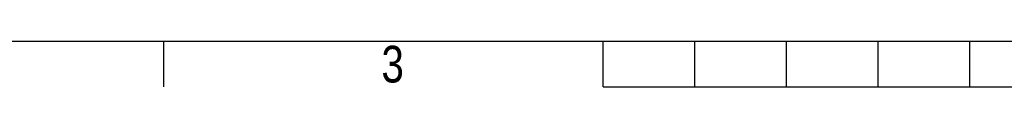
# Model space of a CAD drawing. Header units: millimetres. Extents: x 0 to 420, y 0 to 297.
# Tile 2 of 79: x 92 to 204, y 0 to 5. Entities that reach past the tile are written whole.
import ezdxf

# ---------------------------------------------------------------- set-up
doc = ezdxf.new("R2010")
doc.units = ezdxf.units.MM
doc.layers.add('CARTIGLIO', color=140, linetype='Continuous')
doc.styles.add('SLDTEXTSTYLE2', font='TXT', dxfattribs={"width": 0.821468})

msp = doc.modelspace()

# ---------------------------------------------------------------- linework, layer by layer
at = {"layer": 'CARTIGLIO', "linetype": 'Continuous'}
for p, q in [((5.18012, 5.171), (414.8274, 5.171)), ((108.66444, -0.00321), (108.66444, 5.171)), ((158.2616, -0.00321), (158.2616, 5.171)), ((168.61003, -0.00321), (168.61003, 5.171)), ((178.95846, -0.00321), (178.95846, 5.171)), ((189.30689, -0.00321), (189.30689, 5.171)), ((199.65532, -0.00321), (199.65532, 5.171)), ((158.2616, -0.00321), (261.74592, -0.00321))]:
    msp.add_line(p, q, dxfattribs=at)

# ---------------------------------------------------------------- texts
at = {"layer": 'CARTIGLIO', "insert": (134.49186, 4.63707), "char_height": 4.13937, "attachment_point": 2, "style": 'SLDTEXTSTYLE2'}
msp.add_mtext('3', dxfattribs=at)

doc.saveas('drawing.dxf')
